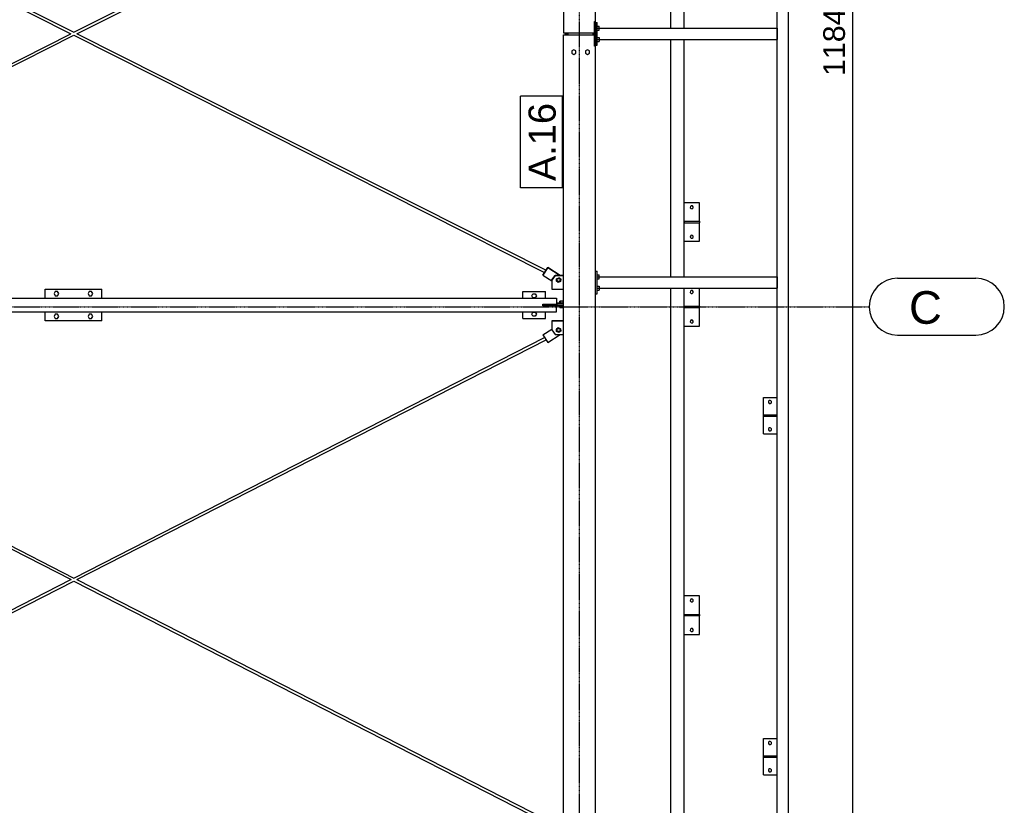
# Model space of a CAD drawing. Header units: millimetres. Extents: x -288865 to 11255, y 102926 to 380857.
# Tile 95 of 142: x -149858 to -145524, y 269919 to 273375. Entities that reach past the tile are written whole.
import ezdxf

# ---------------------------------------------------------------- set-up
doc = ezdxf.new("R2010")
doc.units = ezdxf.units.MM
doc.header["$MEASUREMENT"] = 0
doc.set_wipeout_variables(frame=1)
doc.linetypes.add('DXK_LINE_DOT3', pattern=[5.9187, 2.979, -0.9799, 0.9799, -0.9799])
for name, color, linetype in [('TS_INNE_OBIEKTY', 7, 'Continuous'), ('TS_LINIE_WIDOCZNE', 7, 'Continuous'), ('TS_OPISY', 7, 'Continuous'), ('TS_OPISY_LINIE', 7, 'Continuous'), ('TS_OPISY_RAMKA', 7, 'Continuous'), ('TS_WYMIARY', 7, 'Continuous'), ('TS_WYMIARY_TEKST', 7, 'Continuous')]:
    doc.layers.add(name, color=color, linetype=linetype)
doc.styles.add('ARIAL', font='arial.ttf')

# ---------------------------------------------------------------- blocks, each defined once
blk = doc.blocks.new('Part-65880428-1728 - 1330')
at = {"layer": 'TS_LINIE_WIDOCZNE', "color": 1, "linetype": 'Continuous'}
for p, q in [((50043.2, 54900.8), (50043.2, 54906.8)), ((50043.2, 54906.8), (50070, 54906.8)), ((50070, 54900.8), (50043.2, 54900.8))]:
    blk.add_line(p, q, dxfattribs=at)
blk = doc.blocks.new('Part-65880428-1577 - 1330')
at = {"layer": 'TS_LINIE_WIDOCZNE', "color": 1, "linetype": 'Continuous'}
for p, q in [((46080.6, 57012), (46079.1, 57008.9)), ((46079.1, 57008.9), (47901.8, 56090.7)), ((46081.2, 57013.1), (46084.5, 57019.6)), ((46084.5, 57019.6), (47915, 56097.4)), ((47915, 56084), (49986, 55040.7)), ((47928.3, 56090.7), (49992.5, 55050.9))]:
    blk.add_line(p, q, dxfattribs=at)
blk = doc.blocks.new('Part-65880428-1754 - 1330')
at = {"layer": 'TS_LINIE_WIDOCZNE', "color": 1, "linetype": 'Continuous'}
for p, q in [((50070, 50162.6), (50070, 56085.8)), ((50070, 56085.8), (50206, 56085.8)), ((50206, 56035.8), (50206, 56085.8)), ((50210, 56035.8), (50206, 56035.8)), ((50210, 51345.5), (50210, 56035.8)), ((50206, 51235.5), (50206, 51345.5)), ((50206, 51345.5), (50210, 51345.5)), ((50210, 51235.5), (50206, 51235.5)), ((50210, 50162.6), (50210, 51235.5)), ((50070, 50162.6), (50210, 50162.6))]:
    blk.add_line(p, q, dxfattribs=at)
blk = doc.blocks.new('Part-65880428-1774 - 1330')
at = {"layer": 'TS_LINIE_WIDOCZNE', "color": 1, "linetype": 'Continuous'}
for p, q in [((50079, 56095.2), (50079, 56090.8)), ((50079, 56090.8), (50090, 56090.8))]:
    blk.add_line(p, q, dxfattribs=at)
blk = doc.blocks.new('Part-65880428-3784 - 1330')
at = {"layer": 'TS_LINIE_WIDOCZNE', "color": 1, "linetype": 'Continuous'}
for p, q in [((50950.3, 54414.2), (50950.3, 54414.2)), ((50950.3, 54414.2), (51010, 54414.2)), ((50950.3, 54414.2), (50950.3, 54408.2)), ((50950.3, 54408.2), (50950.3, 54408.2)), ((50950.3, 54408.2), (51010, 54408.2)), ((50985.3, 54408.2), (50985.3, 54414.2))]:
    blk.add_line(p, q, dxfattribs=at)
blk = doc.blocks.new('Part-65880428-3645 - 1330')
at = {"layer": 'TS_LINIE_WIDOCZNE', "color": 1, "linetype": 'Continuous'}
for p, q in [((50218, 56115.5), (51010, 56115.5)), ((51010, 56115.5), (51010, 56065.5)), ((50218, 56065.5), (51010, 56065.5))]:
    blk.add_line(p, q, dxfattribs=at)
blk = doc.blocks.new('Part-65880428-1575 - 1330')
at = {"layer": 'TS_LINIE_WIDOCZNE', "color": 1, "linetype": 'Continuous'}
for p, q in [((46079, 54623.5), (46078.3, 54621.9)), ((46078.3, 54621.9), (46079.1, 54623.5)), ((46078.3, 54621.9), (47902, 53689.8)), ((46080.9, 54627.2), (46079, 54623.5)), ((46079.1, 54623.5), (46081.1, 54627.3)), ((46081.1, 54627.3), (46083, 54631.1)), ((46082.5, 54630.4), (46082.9, 54631)), ((46083.7, 54632.6), (46082.9, 54631)), ((46083, 54631.1), (46083.7, 54632.6)), ((46083.7, 54632.6), (47915, 53696.7)), ((47915, 53683.2), (49986, 52624.7)), ((47928.2, 53689.9), (49992.5, 52634.8))]:
    blk.add_line(p, q, dxfattribs=at)
blk = doc.blocks.new('Bolt-65880428-2148 - 1330')
at = {"layer": 'TS_INNE_OBIEKTY', "color": 1, "linetype": 'Continuous'}
for p, q in [((47982.4, 54956.8), (47977.2, 54947.8)), ((47992.8, 54956.8), (47982.4, 54956.8)), ((47998, 54947.8), (47992.8, 54956.8)), ((47977.2, 54947.8), (47982.4, 54938.8)), ((47982.4, 54938.8), (47992.8, 54938.8)), ((47992.8, 54938.8), (47998, 54947.8)), ((47982.4, 54856.8), (47977.2, 54847.8)), ((47977.2, 54847.8), (47982.4, 54838.8)), ((47992.8, 54856.8), (47982.4, 54856.8)), ((47982.4, 54838.8), (47992.8, 54838.8)), ((47998, 54847.8), (47992.8, 54856.8)), ((47992.8, 54838.8), (47998, 54847.8))]:
    blk.add_line(p, q, dxfattribs=at)
blk = doc.blocks.new('Part-65880428-3776 - 1330')
at = {"layer": 'TS_LINIE_WIDOCZNE', "color": 1, "linetype": 'Continuous'}
for p, q in [((50668, 55347.9), (50599.9, 55347.9)), ((50668, 55265.9), (50668, 55347.9)), ((50668, 55177.9), (50668, 55259.9)), ((50599.9, 55177.9), (50668, 55177.9))]:
    blk.add_line(p, q, dxfattribs=at)
blk = doc.blocks.new('Part-65880428-1621 - 1330')
at = {"layer": 'TS_LINIE_WIDOCZNE', "color": 1, "linetype": 'Continuous'}
blk.add_line((50207.4, 56140.5), (50207.4, 56145.3), dxfattribs=at)
blk = doc.blocks.new('Part-65880428-1477 - 1330')
at = {"layer": 'TS_LINIE_WIDOCZNE', "color": 1, "linetype": 'Continuous'}
blk.add_line((50207.4, 56035.8), (50207.4, 56040.5), dxfattribs=at)
blk = doc.blocks.new('Part-65880428-1574 - 1330')
at = {"layer": 'TS_LINIE_WIDOCZNE', "color": 1, "linetype": 'Continuous'}
for p, q in [((47915, 53696.7), (49986.1, 54755.2)), ((47928, 53689.8), (49992.6, 54745)), ((46078.5, 52758), (47901.8, 53689.9)), ((46083.9, 52747.3), (47915, 53683.2)), ((46081.1, 52752.7), (46080.6, 52753.6)), ((46083, 52748.9), (46081.1, 52752.7)), ((46083.9, 52747.3), (46083, 52748.9))]:
    blk.add_line(p, q, dxfattribs=at)
blk = doc.blocks.new('Part-65880428-1576 - 1330')
at = {"layer": 'TS_LINIE_WIDOCZNE', "color": 1, "linetype": 'Continuous'}
for p, q in [((47915, 56097.4), (49986.1, 57140.8)), ((47928.2, 56090.7), (49992.6, 57130.6)), ((46079.2, 55172.6), (47901.7, 56090.7)), ((46084.5, 55161.9), (47915, 56084)), ((46080.8, 55169.3), (46079.2, 55172.6)), ((46081.3, 55168.3), (46084.5, 55161.9))]:
    blk.add_line(p, q, dxfattribs=at)
blk = doc.blocks.new('Part-65880428-1588 - 1330')
at = {"layer": 'TS_LINIE_WIDOCZNE', "color": 1, "linetype": 'Continuous'}
for p, q in [((50206, 56140.5), (50210, 56140.5)), ((50210, 56140.5), (50210, 56040.5)), ((50205, 56085.8), (50205, 56095.2)), ((50206, 56040.5), (50210, 56040.5))]:
    blk.add_line(p, q, dxfattribs=at)
blk = doc.blocks.new('Part-65880428-1794 - 1330')
at = {"layer": 'TS_LINIE_WIDOCZNE', "color": 1, "linetype": 'Continuous'}
for p, q in [((45795, 54927.8), (50038.2, 54927.8)), ((50038.2, 54927.8), (50038.2, 54900.8)), ((45795, 54867.8), (50038.2, 54867.8)), ((50038.2, 54867.8), (50038.2, 54894.8))]:
    blk.add_line(p, q, dxfattribs=at)
blk = doc.blocks.new('Part-65880428-1708 - 1330')
at = {"layer": 'TS_LINIE_WIDOCZNE', "color": 1, "linetype": 'Continuous'}
for p, q in [((49978.1, 54894.8), (49978.1, 54900.8)), ((49978.1, 54900.8), (50043.2, 54900.8)), ((50070, 54894.8), (49978.1, 54894.8))]:
    blk.add_line(p, q, dxfattribs=at)
blk = doc.blocks.new('Part-65880428-1719 - 1330')
at = {"layer": 'TS_LINIE_WIDOCZNE', "color": 1, "linetype": 'Continuous'}
for p, q in [((49978.6, 54767.1), (50017.7, 54791.9)), ((49978.6, 54767), (50017.7, 54791.8)), ((49978.6, 54767.1), (49978.6, 54767)), ((49978.6, 54767), (50000.1, 54733.2)), ((50000.1, 54733.2), (50054.6, 54767.9))]:
    blk.add_line(p, q, dxfattribs=at)
blk = doc.blocks.new('Part-65880428-1720 - 1330')
at = {"layer": 'TS_LINIE_WIDOCZNE', "color": 1, "linetype": 'Continuous'}
for p, q in [((49978.6, 55029), (50000.1, 55062.7)), ((50000.1, 55062.6), (49978.6, 55028.9)), ((50000.1, 55062.6), (50000.1, 55062.7)), ((50000.1, 55062.7), (50055, 55027.8)), ((50054.8, 55027.8), (50000.1, 55062.6)), ((49978.6, 55028.9), (49978.6, 55029)), ((49978.6, 55028.9), (50017.6, 55004.1))]:
    blk.add_line(p, q, dxfattribs=at)
blk = doc.blocks.new('Part-65880428-1721 - 1330')
at = {"layer": 'TS_LINIE_WIDOCZNE', "color": 1, "linetype": 'Continuous'}
for p, q in [((50017.6, 55007.8), (50032.6, 55027.8)), ((50032.6, 55027.7), (50017.6, 55007.7)), ((50017.6, 55007.8), (50017.6, 54967.7)), ((50032.6, 55027.8), (50070, 55027.8)), ((50032.6, 55027.7), (50032.6, 55027.8)), ((50070, 55027.7), (50032.6, 55027.7)), ((50040.6, 55007.5), (50041, 55009.7)), ((50041, 55005.3), (50040.6, 55007.5)), ((50040.7, 55007.6), (50041, 55005.5)), ((50041, 55009.7), (50042, 55011.6)), ((50041, 55005.5), (50042, 55003.5)), ((50042, 55003.4), (50041, 55005.3)), ((50042, 55011.6), (50043.5, 55013.2)), ((50042, 55003.5), (50043.5, 55002)), ((50043.5, 55001.8), (50042, 55003.4)), ((50043.5, 55013.2), (50045.5, 55014.2)), ((50043.5, 55002), (50045.5, 55001)), ((50045.5, 55000.8), (50043.5, 55001.8)), ((50045.5, 55014.2), (50047.6, 55014.5)), ((50045.5, 55001), (50047.6, 55000.7)), ((50047.6, 55000.5), (50045.5, 55000.8)), ((50047.6, 55014.5), (50049.8, 55014.2)), ((50047.6, 55000.7), (50049.8, 55001)), ((50049.8, 55000.8), (50047.6, 55000.5)), ((50047.6, 55000.5), (50047.6, 55000.7)), ((50049.8, 55014.2), (50051.8, 55013.2)), ((50049.8, 55001), (50051.8, 55002)), ((50051.8, 55001.8), (50049.8, 55000.8)), ((50051.8, 55013.2), (50053.3, 55011.6)), ((50051.8, 55002), (50053.3, 55003.5)), ((50053.3, 55003.4), (50051.8, 55001.8)), ((50053.3, 55011.6), (50054.3, 55009.7)), ((50053.3, 55003.5), (50054.3, 55005.5)), ((50054.3, 55005.3), (50053.3, 55003.4)), ((50054.3, 55009.7), (50054.6, 55007.5)), ((50054.3, 55005.5), (50054.6, 55007.6)), ((50054.6, 55007.5), (50054.3, 55005.3)), ((50017.6, 54967.7), (50070, 54967.7))]:
    blk.add_line(p, q, dxfattribs=at)
blk = doc.blocks.new('Part-65880428-1722 - 1330')
at = {"layer": 'TS_LINIE_WIDOCZNE', "color": 1, "linetype": 'Continuous'}
for p, q in [((50070, 54828), (50017.7, 54828)), ((50017.7, 54828), (50017.7, 54827.8)), ((50017.7, 54827.8), (50017.7, 54787.9)), ((50017.7, 54827.8), (50070, 54827.8)), ((50017.7, 54787.9), (50032.7, 54767.9)), ((50040.7, 54787.9), (50041, 54790)), ((50041, 54785.7), (50040.7, 54787.9)), ((50041, 54790), (50042, 54792)), ((50042, 54783.7), (50041, 54785.7)), ((50042, 54792), (50043.5, 54793.5)), ((50043.5, 54782.2), (50042, 54783.7)), ((50043.5, 54793.5), (50045.5, 54794.5)), ((50045.5, 54781.2), (50043.5, 54782.2)), ((50045.5, 54794.5), (50047.6, 54794.9)), ((50047.7, 54780.9), (50045.5, 54781.2)), ((50047.6, 54794.9), (50049.8, 54794.5)), ((50049.8, 54781.2), (50047.7, 54780.9)), ((50047.7, 54780.9), (50047.7, 54781)), ((50049.8, 54794.5), (50051.8, 54793.5)), ((50051.8, 54782.2), (50049.8, 54781.2)), ((50051.8, 54793.5), (50053.3, 54792)), ((50053.3, 54783.7), (50051.8, 54782.2)), ((50053.3, 54792), (50054.3, 54790)), ((50054.3, 54785.7), (50053.3, 54783.7)), ((50054.3, 54790), (50054.7, 54787.9)), ((50054.7, 54787.9), (50054.3, 54785.7)), ((50032.7, 54767.9), (50070, 54767.9))]:
    blk.add_line(p, q, dxfattribs=at)
blk = doc.blocks.new('Part-65880428-1739 - 1330')
at = {"layer": 'TS_LINIE_WIDOCZNE', "color": 1, "linetype": 'Continuous'}
for p, q in [((50090, 56085.8), (50090, 56095.2)), ((50200, 56085.8), (50200, 56095.2))]:
    blk.add_line(p, q, dxfattribs=at)
blk = doc.blocks.new('Part-65880428-1755 - 1330')
at = {"layer": 'TS_LINIE_WIDOCZNE', "color": 1, "linetype": 'Continuous'}
for p, q in [((50070, 62018.5), (50070, 56095.2)), ((50210, 62018.5), (50070, 62018.5)), ((50210, 60945.6), (50210, 62018.5)), ((50206, 60835.6), (50206, 60945.6)), ((50206, 60945.6), (50210, 60945.6)), ((50210, 60835.6), (50206, 60835.6)), ((50210, 56145.3), (50210, 60835.6)), ((50206, 56095.2), (50206, 56145.3)), ((50206, 56145.3), (50210, 56145.3)), ((50070, 56095.2), (50206, 56095.2))]:
    blk.add_line(p, q, dxfattribs=at)
blk = doc.blocks.new('Part-65880428-1769 - 1330')
at = {"layer": 'TS_LINIE_WIDOCZNE', "color": 1, "linetype": 'Continuous'}
for p, q in [((47787.6, 54927.8), (47787.6, 54967.8)), ((47787.6, 54967.8), (48037.6, 54967.8)), ((48037.6, 54927.8), (48037.6, 54967.8)), ((47787.6, 54827.8), (47787.6, 54867.8)), ((48037.6, 54827.8), (48037.6, 54867.8)), ((48037.6, 54827.8), (47787.6, 54827.8))]:
    blk.add_line(p, q, dxfattribs=at)
blk = doc.blocks.new('Part-65880428-1775 - 1330')
at = {"layer": 'TS_LINIE_WIDOCZNE', "color": 1, "linetype": 'Continuous'}
for p, q in [((50079, 56085.8), (50079, 56090.8)), ((50079, 56090.8), (50090, 56090.8)), ((50079, 50162.5), (50079, 50162.6)), ((50152, 50162.5), (50152, 50162.6))]:
    blk.add_line(p, q, dxfattribs=at)
blk = doc.blocks.new('Bolt-65880428-2147 - 1330')
at = {"layer": 'TS_INNE_OBIEKTY', "color": 1, "linetype": 'Continuous'}
for p, q in [((47832.4, 54956.8), (47827.2, 54947.8)), ((47842.8, 54956.8), (47832.4, 54956.8)), ((47848, 54947.8), (47842.8, 54956.8)), ((47827.2, 54947.8), (47832.4, 54938.8)), ((47832.4, 54938.8), (47842.8, 54938.8)), ((47842.8, 54938.8), (47848, 54947.8)), ((47832.4, 54856.8), (47827.2, 54847.8)), ((47827.2, 54847.8), (47832.4, 54838.8)), ((47842.8, 54856.8), (47832.4, 54856.8)), ((47832.4, 54838.8), (47842.8, 54838.8)), ((47848, 54847.8), (47842.8, 54856.8)), ((47842.8, 54838.8), (47848, 54847.8))]:
    blk.add_line(p, q, dxfattribs=at)
blk = doc.blocks.new('Bolt-65880428-1967 - 1330')
at = {"layer": 'TS_INNE_OBIEKTY', "color": 1, "linetype": 'Continuous'}
for p, q in [((50070, 54914.8), (50052.8, 54914.8)), ((50052.8, 54906.8), (50052.8, 54914.8)), ((50058, 54906.8), (50058, 54914.8)), ((50068.3, 54906.8), (50068.3, 54914.8)), ((50052.8, 54894.8), (50052.8, 54886.9)), ((50052.8, 54886.9), (50070, 54886.9)), ((50058, 54886.9), (50058, 54894.8)), ((50068.3, 54886.9), (50068.3, 54894.8))]:
    blk.add_line(p, q, dxfattribs=at)
blk = doc.blocks.new('Bolt-65880428-1974 - 1330')
at = {"layer": 'TS_INNE_OBIEKTY', "color": 1, "linetype": 'Continuous'}
for p, q in [((50046.4, 54797.4), (50038.1, 54791.1)), ((50038.1, 54791), (50046.4, 54797.2)), ((50038.1, 54791.1), (50038.1, 54791)), ((50039.3, 54780.7), (50038.1, 54791)), ((50048.9, 54776.6), (50039.3, 54780.7)), ((50056, 54793.3), (50046.4, 54797.4)), ((50046.4, 54797.4), (50046.4, 54797.2)), ((50046.4, 54797.2), (50056, 54793.1)), ((50057.2, 54782.8), (50048.9, 54776.6)), ((50057.2, 54783), (50056, 54793.3)), ((50056, 54793.3), (50056, 54793.1)), ((50056, 54793.1), (50057.2, 54782.8))]:
    blk.add_line(p, q, dxfattribs=at)
blk = doc.blocks.new('Bolt-65880428-1975 - 1330')
at = {"layer": 'TS_INNE_OBIEKTY', "color": 1, "linetype": 'Continuous'}
for p, q in [((50038.1, 55002.8), (50039.3, 55013.1)), ((50038.1, 55002.6), (50039.3, 55012.9)), ((50046.4, 54996.4), (50038.1, 55002.6)), ((50039.3, 55013.1), (50048.9, 55017.2)), ((50039.3, 55012.9), (50048.9, 55017)), ((50039.3, 55012.9), (50039.3, 55013.1)), ((50056, 55000.5), (50046.4, 54996.4)), ((50057.2, 55010.9), (50048.9, 55017.2)), ((50048.9, 55017.2), (50048.9, 55017)), ((50048.9, 55017), (50057.2, 55010.8)), ((50057.2, 55010.8), (50056, 55000.5)), ((50057.2, 55010.8), (50057.2, 55010.9))]:
    blk.add_line(p, q, dxfattribs=at)
blk = doc.blocks.new('Bolt-65880428-2001 - 1330')
at = {"layer": 'TS_INNE_OBIEKTY', "color": 1, "linetype": 'Continuous'}
for p, q in [((50115, 56020.9), (50106, 56015.7)), ((50106, 56015.7), (50106, 56005.3)), ((50106, 56005.3), (50115, 56000.1)), ((50124, 56015.7), (50115, 56020.9)), ((50115, 56000.1), (50124, 56005.3)), ((50124, 56005.3), (50124, 56015.7)), ((50175, 56020.9), (50166, 56015.7)), ((50166, 56015.7), (50166, 56005.3)), ((50166, 56005.3), (50175, 56000.1)), ((50184, 56015.7), (50175, 56020.9)), ((50175, 56000.1), (50184, 56005.3)), ((50184, 56005.3), (50184, 56015.7))]:
    blk.add_line(p, q, dxfattribs=at)
blk = doc.blocks.new('Bolt-65880428-4050 - 1330')
at = {"layer": 'TS_INNE_OBIEKTY', "color": 1, "linetype": 'Continuous'}
for centre, start, end in [((50977.8, 54471.1), 108.0093, 288.0093), ((50977.8, 54471.1), 108.0093, 288.0093), ((50977.8, 54471.1), 288.0093, 108.0093), ((50977.8, 54471.1), 288.0093, 108.0093), ((50977.8, 54351.1), 108.0093, 288.0093), ((50977.8, 54351.1), 108.0093, 288.0093), ((50977.8, 54351.1), 288.0093, 108.0093), ((50977.8, 54351.1), 288.0093, 108.0093)]:
    blk.add_arc(centre, 7, start, end, dxfattribs=at)
blk = doc.blocks.new('Bolt-65880428-4058 - 1330')
at = {"layer": 'TS_INNE_OBIEKTY', "color": 1, "linetype": 'Continuous'}
for p, q in [((49929.8, 54937.8), (49935, 54946.8)), ((49935, 54928.8), (49929.8, 54937.8)), ((49935, 54946.8), (49945.3, 54946.8)), ((49945.3, 54928.8), (49935, 54928.8)), ((49945.3, 54946.8), (49950.5, 54937.8)), ((49950.5, 54937.8), (49945.3, 54928.8)), ((49929.8, 54857.8), (49935, 54866.8)), ((49935, 54866.8), (49945.3, 54866.8)), ((49945.3, 54866.8), (49950.5, 54857.8)), ((49935, 54848.8), (49929.8, 54857.8)), ((49945.3, 54848.8), (49935, 54848.8)), ((49950.5, 54857.8), (49945.3, 54848.8))]:
    blk.add_line(p, q, dxfattribs=at)
blk = doc.blocks.new('GridLine-65880428-2358 - 1330')
at = {"layer": 'TS_INNE_OBIEKTY', "color": 4, "linetype": 'DXK_LINE_DOT3'}
blk.add_line((50140, 49250.8), (50140, 62316), dxfattribs=at)
blk = doc.blocks.new('GridLine-65880428-2365 - 1330')
at = {"layer": 'TS_INNE_OBIEKTY', "color": 4, "linetype": 'Continuous'}
for p, q in [((51540.1, 55015.2), (51884.6, 55015.2)), ((51540.1, 54765.2), (51884.6, 54765.2))]:
    blk.add_line(p, q, dxfattribs=at)
at = {"layer": 'TS_INNE_OBIEKTY', "color": 4, "linetype": 'DXK_LINE_DOT3'}
blk.add_line((33695.7, 54890.2), (51415.1, 54890.2), dxfattribs=at)
at = {"layer": 'TS_INNE_OBIEKTY', "color": 4, "linetype": 'Continuous'}
for centre, start, end in [((51540.1, 54890.2), 90, 270), ((51884.6, 54890.2), 270, 90)]:
    blk.add_arc(centre, 125, start, end, dxfattribs=at)
at = {"layer": 'TS_INNE_OBIEKTY', "color": 2, "linetype": 'Continuous', "style": 'ARIAL'}
blk.add_text('C', height=143.3, dxfattribs=at).set_placement((51590.1, 54815.2))
blk = doc.blocks.new('Bolt-65880428-3881 - 1330')
at = {"layer": 'TS_INNE_OBIEKTY', "color": 1, "linetype": 'Continuous'}
for centre, start, end in [((50634, 54955.2), 108, 288), ((50634, 54955.2), 108, 288), ((50634, 54955.2), 288, 108), ((50634, 54955.2), 288, 108), ((50634, 54825.2), 108, 288), ((50634, 54825.2), 108, 288), ((50634, 54825.2), 288, 108), ((50634, 54825.2), 288, 108)]:
    blk.add_arc(centre, 7, start, end, dxfattribs=at)
blk = doc.blocks.new('Part-65880428-3649 - 1330')
at = {"layer": 'TS_LINIE_WIDOCZNE', "color": 1, "linetype": 'Continuous'}
for p, q in [((50210, 56140.5), (50210, 56145.3)), ((50210, 56035.8), (50210, 56040.5))]:
    blk.add_line(p, q, dxfattribs=at)
blk = doc.blocks.new('Part-65880428-3644 - 1330')
at = {"layer": 'TS_LINIE_WIDOCZNE', "color": 1, "linetype": 'Continuous'}
for p, q in [((50540, 56065.5), (50539.9, 55021.5)), ((50599.9, 55021.5), (50600, 56065.5)), ((50539.9, 55021.5), (50599.9, 55021.5))]:
    blk.add_line(p, q, dxfattribs=at)
blk = doc.blocks.new('Part-65880428-3656 - 1330')
at = {"layer": 'TS_LINIE_WIDOCZNE', "color": 1, "linetype": 'Continuous'}
for p, q in [((50210, 56040.6), (50210, 56140.6)), ((50210, 56140.6), (50218, 56140.6)), ((50218, 56040.6), (50218, 56140.6)), ((50210, 56040.6), (50218, 56040.6))]:
    blk.add_line(p, q, dxfattribs=at)
blk = doc.blocks.new('Part-65880428-3669 - 1330')
at = {"layer": 'TS_LINIE_WIDOCZNE', "color": 1, "linetype": 'Continuous'}
for p, q in [((50540, 56215.5), (50540, 56115.5)), ((50540, 56215.5), (50582.9, 56215.5)), ((50600, 56115.5), (50600, 56215.5)), ((50540, 56115.5), (50600, 56115.5))]:
    blk.add_line(p, q, dxfattribs=at)
blk = doc.blocks.new('Part-65880428-3670 - 1330')
at = {"layer": 'TS_LINIE_WIDOCZNE', "color": 1, "linetype": 'Continuous'}
for p, q in [((51010.1, 50170.5), (51010, 56215.5)), ((51010, 56215.5), (51060, 56215.5)), ((51060.1, 50170.5), (51060, 56215.5)), ((51010.1, 50170.5), (51060.1, 50170.5))]:
    blk.add_line(p, q, dxfattribs=at)
blk = doc.blocks.new('Part-65880428-3718 - 1330')
at = {"layer": 'TS_LINIE_WIDOCZNE', "color": 1, "linetype": 'Continuous'}
for p, q in [((50210, 55046.5), (50218, 55046.5)), ((50218, 54946.5), (50218, 55046.5)), ((50210, 54946.5), (50218, 54946.5))]:
    blk.add_line(p, q, dxfattribs=at)
blk = doc.blocks.new('Part-65880428-3719 - 1330')
at = {"layer": 'TS_LINIE_WIDOCZNE', "color": 1, "linetype": 'Continuous'}
for p, q in [((50218, 55021.4), (51010, 55021.5)), ((51010, 55021.5), (51010, 54971.5)), ((50218, 54971.4), (51010, 54971.5))]:
    blk.add_line(p, q, dxfattribs=at)
blk = doc.blocks.new('Part-65880428-3723 - 1330')
at = {"layer": 'TS_LINIE_WIDOCZNE', "color": 1, "linetype": 'Continuous'}
for p, q in [((50540, 54971.4), (50540.2, 52621.5)), ((50600.2, 52621.5), (50600, 54971.4)), ((50540.2, 52621.5), (50600.2, 52621.5))]:
    blk.add_line(p, q, dxfattribs=at)
blk = doc.blocks.new('Part-65880428-3728 - 1330')
at = {"layer": 'TS_LINIE_WIDOCZNE', "color": 1, "linetype": 'Continuous'}
for p, q in [((50668, 54893.1), (50668, 54971.4)), ((50668, 54805.2), (50668, 54887.1)), ((50600, 54805.2), (50668, 54805.2))]:
    blk.add_line(p, q, dxfattribs=at)
blk = doc.blocks.new('Part-65880428-3735 - 1330')
at = {"layer": 'TS_LINIE_WIDOCZNE', "color": 1, "linetype": 'Continuous'}
for p, q in [((50600, 54893.2), (50668, 54893.1)), ((50600, 54893.2), (50600, 54887.2)), ((50600, 54887.2), (50668, 54887.1)), ((50668, 54893.1), (50668, 54887.1))]:
    blk.add_line(p, q, dxfattribs=at)
blk = doc.blocks.new('Part-65880428-3751 - 1330')
at = {"layer": 'TS_LINIE_WIDOCZNE', "color": 1, "linetype": 'Continuous'}
for p, q in [((49890.2, 54927.8), (49890.2, 54957.8)), ((49890.2, 54957.8), (49990.2, 54957.8)), ((49990.2, 54927.8), (49990.2, 54957.8)), ((49890.2, 54837.8), (49890.2, 54867.8)), ((49990.2, 54837.8), (49990.2, 54867.8)), ((49890.2, 54837.8), (49990.2, 54837.8))]:
    blk.add_line(p, q, dxfattribs=at)
blk = doc.blocks.new('Part-65880428-3774 - 1330')
at = {"layer": 'TS_LINIE_WIDOCZNE', "color": 1, "linetype": 'Continuous'}
for p, q in [((50668, 53618.1), (50600.1, 53618.1)), ((50668, 53536.1), (50668, 53618.1)), ((50668, 53448.1), (50668, 53530.1)), ((50600.1, 53448.1), (50668, 53448.1))]:
    blk.add_line(p, q, dxfattribs=at)
blk = doc.blocks.new('Part-65880428-3775 - 1330')
at = {"layer": 'TS_LINIE_WIDOCZNE', "color": 1, "linetype": 'Continuous'}
for p, q in [((50600.1, 53536.1), (50668, 53536.1)), ((50668, 53530.1), (50600.1, 53530.1)), ((50668, 53536.1), (50668, 53530.1))]:
    blk.add_line(p, q, dxfattribs=at)
blk = doc.blocks.new('Part-65880428-3777 - 1330')
at = {"layer": 'TS_LINIE_WIDOCZNE', "color": 1, "linetype": 'Continuous'}
for p, q in [((50600, 55265.9), (50668, 55265.9)), ((50600, 55265.9), (50600, 55259.9)), ((50600, 55259.9), (50668, 55259.9)), ((50668, 55265.9), (50668, 55259.9))]:
    blk.add_line(p, q, dxfattribs=at)
blk = doc.blocks.new('Part-65880428-3785 - 1330')
at = {"layer": 'TS_LINIE_WIDOCZNE', "color": 1, "linetype": 'Continuous'}
for p, q in [((50950.3, 54331.1), (50950.3, 54491.1)), ((50950.3, 54491.1), (51010, 54491.1)), ((50950.3, 54331.1), (51010, 54331.1))]:
    blk.add_line(p, q, dxfattribs=at)
blk = doc.blocks.new('Part-65880428-3786 - 1330')
at = {"layer": 'TS_LINIE_WIDOCZNE', "color": 1, "linetype": 'Continuous'}
for p, q in [((50950.3, 52914.1), (50950.3, 52914.1)), ((50950.3, 52914.1), (51010, 52914.1)), ((50950.3, 52914.1), (50950.3, 52908.1)), ((50985.3, 52908.1), (50985.3, 52914.1)), ((50950.3, 52908.1), (50950.3, 52908.1)), ((50950.3, 52908.1), (51010, 52908.1))]:
    blk.add_line(p, q, dxfattribs=at)
blk = doc.blocks.new('Part-65880428-3787 - 1330')
at = {"layer": 'TS_LINIE_WIDOCZNE', "color": 1, "linetype": 'Continuous'}
for p, q in [((50950.3, 52831), (50950.3, 52991)), ((50950.3, 52991), (51010, 52991)), ((50950.3, 52831), (51010, 52831))]:
    blk.add_line(p, q, dxfattribs=at)
blk = doc.blocks.new('Bolt-65880428-3826 - 1330')
at = {"layer": 'TS_INNE_OBIEKTY', "color": 1, "linetype": 'Continuous'}
for p, q in [((50218, 56124.6), (50225.9, 56124.6)), ((50225.9, 56106.6), (50225.9, 56124.6)), ((50218, 56115.6), (50225.9, 56115.6)), ((50218, 56106.6), (50225.9, 56106.6)), ((50218, 56074.6), (50225.9, 56074.6)), ((50218, 56065.6), (50225.9, 56065.6)), ((50218, 56056.6), (50225.9, 56056.6)), ((50225.9, 56074.6), (50225.9, 56056.6))]:
    blk.add_line(p, q, dxfattribs=at)
blk = doc.blocks.new('Bolt-65880428-3862 - 1330')
at = {"layer": 'TS_INNE_OBIEKTY', "color": 1, "linetype": 'Continuous'}
for p, q in [((50070, 54914.8), (50052.8, 54914.8)), ((50052.8, 54906.8), (50052.8, 54914.8)), ((50058, 54906.8), (50058, 54914.8)), ((50068.3, 54906.8), (50068.3, 54914.8)), ((50052.8, 54894.8), (50052.8, 54886.9)), ((50052.8, 54886.9), (50070, 54886.9)), ((50058, 54886.9), (50058, 54894.8)), ((50068.3, 54886.9), (50068.3, 54894.8))]:
    blk.add_line(p, q, dxfattribs=at)
blk = doc.blocks.new('Bolt-65880428-3872 - 1330')
at = {"layer": 'TS_INNE_OBIEKTY', "color": 1, "linetype": 'Continuous'}
for p, q in [((50218, 55030.5), (50225.9, 55030.5)), ((50218, 55021.5), (50225.9, 55021.5)), ((50218, 55012.5), (50225.9, 55012.5)), ((50225.9, 55012.5), (50225.9, 55030.5)), ((50218, 54980.5), (50225.9, 54980.5)), ((50218, 54971.5), (50225.9, 54971.5)), ((50218, 54962.5), (50225.9, 54962.5)), ((50225.9, 54980.5), (50225.9, 54962.5))]:
    blk.add_line(p, q, dxfattribs=at)
blk = doc.blocks.new('Bolt-65880428-4045 - 1330')
at = {"layer": 'TS_INNE_OBIEKTY', "color": 1, "linetype": 'Continuous'}
for centre, start, end in [((50634, 53598.1), 108, 288), ((50634, 53598.1), 108, 288), ((50634, 53598.1), 288, 108), ((50634, 53598.1), 288, 108), ((50634, 53468.1), 108, 288), ((50634, 53468.1), 108, 288), ((50634, 53468.1), 288, 108), ((50634, 53468.1), 288, 108)]:
    blk.add_arc(centre, 7, start, end, dxfattribs=at)
blk = doc.blocks.new('Bolt-65880428-4046 - 1330')
at = {"layer": 'TS_INNE_OBIEKTY', "color": 1, "linetype": 'Continuous'}
for centre, start, end in [((50634, 55327.9), 108, 288), ((50634, 55327.9), 108, 288), ((50634, 55327.9), 288, 108), ((50634, 55327.9), 288, 108), ((50634, 55197.9), 108, 288), ((50634, 55197.9), 108, 288), ((50634, 55197.9), 288, 108), ((50634, 55197.9), 288, 108)]:
    blk.add_arc(centre, 7, start, end, dxfattribs=at)
blk = doc.blocks.new('Bolt-65880428-4051 - 1330')
at = {"layer": 'TS_INNE_OBIEKTY', "color": 1, "linetype": 'Continuous'}
for centre, start, end in [((50977.8, 52971), 108.0093, 288.0093), ((50977.8, 52971), 108.0093, 288.0093), ((50977.8, 52971), 288.0093, 108.0093), ((50977.8, 52971), 288.0093, 108.0093), ((50977.8, 52851), 108.0093, 288.0093), ((50977.8, 52851), 108.0093, 288.0093), ((50977.8, 52851), 288.0093, 108.0093), ((50977.8, 52851), 288.0093, 108.0093)]:
    blk.add_arc(centre, 7, start, end, dxfattribs=at)
blk = doc.blocks.new('StraightDimension-65880428-6126 - 1330')
at = {"layer": 'TS_WYMIARY', "color": 174, "linetype": 'Continuous'}
blk.add_line((51343.2, 50170.5), (51343.2, 62010.5), dxfattribs=at)
at = {"color": 0}
blk.add_wipeout([(51328.2, 56295.8), (51188.2, 56295.8), (51188.2, 55885.2), (51328.2, 55885.2)], dxfattribs=at).dxf.layer = 'TS_WYMIARY'
at = {"layer": 'TS_WYMIARY_TEKST', "color": 96, "style": 'ARIAL'}
blk.add_text('11840', height=95.51, rotation=90.0002, dxfattribs=at).set_placement((51308.2, 55905.2))
blk = doc.blocks.new('Mark-65880428-5320 - 1330')
at = {"layer": 'TS_OPISY_RAMKA', "linetype": 'Continuous'}
for p, q in [((49880, 55413.2), (49880, 55815.8)), ((50065, 55815.8), (49880, 55815.8)), ((50065, 55413.2), (50065, 55815.8)), ((50065, 55413.2), (49880, 55413.2))]:
    blk.add_line(p, q, dxfattribs=at)
blk.add_wipeout([(50035, 55785.8), (49910, 55785.8), (49910, 55443.2), (50035, 55443.2)]).dxf.layer = 'TS_OPISY_LINIE'
blk.add_wipeout([(50035, 55785.8), (49910, 55785.8), (49910, 55443.2), (50035, 55443.2)]).dxf.layer = 'TS_OPISY_LINIE'
at = {"layer": 'TS_OPISY', "style": 'ARIAL'}
blk.add_text('A.16', height=119.38, rotation=90.0002, dxfattribs=at).set_placement((50035, 55443.2))

msp = doc.modelspace()

# ---------------------------------------------------------------- block references
for name in ['GridLine-65880428-2358 - 1330', 'Part-65880428-1755 - 1330', 'Part-65880428-1576 - 1330', 'Part-65880428-1577 - 1330', 'Part-65880428-3669 - 1330', 'Part-65880428-3670 - 1330', 'Part-65880428-1588 - 1330', 'Part-65880428-1621 - 1330', 'Part-65880428-3649 - 1330', 'Part-65880428-3656 - 1330', 'Part-65880428-1774 - 1330', 'Part-65880428-1739 - 1330', 'Bolt-65880428-3826 - 1330', 'Part-65880428-3645 - 1330', 'Part-65880428-1754 - 1330', 'Part-65880428-1775 - 1330', 'Part-65880428-3644 - 1330', 'Bolt-65880428-2001 - 1330', 'Part-65880428-1477 - 1330', 'Part-65880428-3776 - 1330', 'Bolt-65880428-4046 - 1330', 'Part-65880428-3777 - 1330', 'Part-65880428-1720 - 1330', 'GridLine-65880428-2365 - 1330', 'Part-65880428-1721 - 1330', 'Bolt-65880428-1975 - 1330', 'Part-65880428-3718 - 1330', 'Bolt-65880428-3872 - 1330', 'Part-65880428-3719 - 1330', 'Part-65880428-1769 - 1330', 'Part-65880428-3723 - 1330', 'Part-65880428-3728 - 1330', 'Part-65880428-1794 - 1330', 'Bolt-65880428-2147 - 1330', 'Bolt-65880428-2148 - 1330', 'Part-65880428-3751 - 1330', 'Bolt-65880428-4058 - 1330', 'Bolt-65880428-3881 - 1330', 'Part-65880428-1708 - 1330', 'Part-65880428-1728 - 1330', 'Bolt-65880428-1967 - 1330', 'Bolt-65880428-3862 - 1330', 'Part-65880428-3735 - 1330', 'Part-65880428-1722 - 1330', 'Bolt-65880428-1974 - 1330', 'Part-65880428-1574 - 1330', 'Part-65880428-1719 - 1330', 'Part-65880428-1575 - 1330', 'Part-65880428-3785 - 1330', 'Bolt-65880428-4050 - 1330', 'Part-65880428-3784 - 1330', 'Part-65880428-3774 - 1330', 'Bolt-65880428-4045 - 1330', 'Part-65880428-3775 - 1330', 'Part-65880428-3787 - 1330', 'Bolt-65880428-4051 - 1330', 'Part-65880428-3786 - 1330']:
    msp.add_blockref(name, (-197533.7, 217222.2))

# ---------------------------------------------------------------- next in the draw order: block references
for name in ['StraightDimension-65880428-6126 - 1330', 'Mark-65880428-5320 - 1330']:
    msp.add_blockref(name, (-197533.7, 217222.2))

doc.saveas('drawing.dxf')
